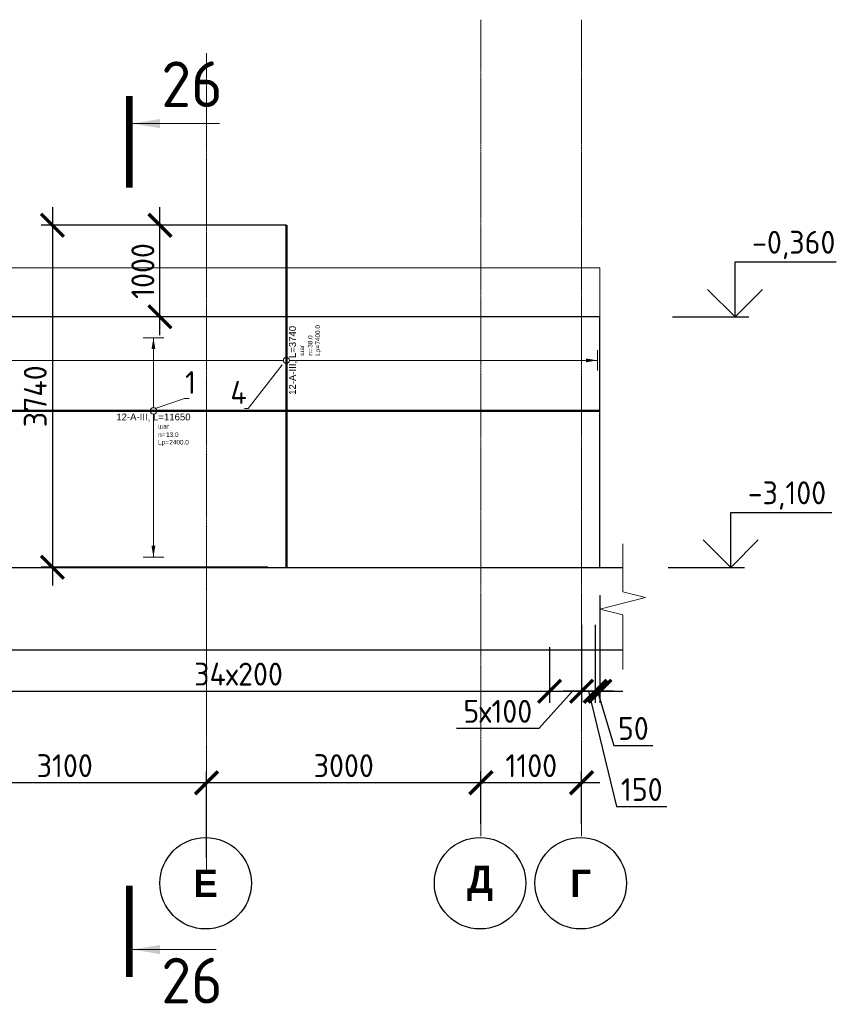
# Model space of a CAD drawing. Header units: millimetres. Extents: x 376598 to 1249954, y -318491 to -22134.
# Tile 130 of 256: x 607211 to 616170, y -150501 to -139734. Entities that reach past the tile are written whole.
import ezdxf
from ezdxf import colors
from ezdxf.entities.mleader import LeaderData, LeaderLine
from ezdxf.enums import TextEntityAlignment as Align
from ezdxf.math import Vec2, Vec3

# ---------------------------------------------------------------- set-up
doc = ezdxf.new("R2010")
doc.units = ezdxf.units.MM
doc.set_wipeout_variables(frame=1)
doc.linetypes.add('______5', pattern=[1100, 800, -100, 100, -100])
doc.linetypes.add('осевая', pattern=[50.8, 31.75, -6.35, 6.35, -6.35])
for name, color, linetype, lineweight in [('AF_Stena', 90, 'Continuous', 18), ('АрмСтер', 2, 'Continuous', 50), ('Оси', 40, '______5', 18), ('подоснова', 151, 'Continuous', 5), ('РАЗМЕРЫ', 1, 'Continuous', 9), ('Узлы', 7, 'Continuous', 0)]:
    doc.layers.add(name, color=color, linetype=linetype, lineweight=lineweight)
doc.layers.add('АрмСтер_атрибуты', color=2, linetype='Continuous', lineweight=0, plot=False)
doc.styles.add('Century Gothic', font='GOTHIC.TTF')
doc.styles.add('GOST-2.304_Type-B', font='GOST_Common.ttf')
doc.styles.get("Standard").update_dxf_attribs({"font": 'arial.ttf'})
doc.styles.add('Аннотативный', font='arial.ttf')
doc.dimstyles.new('СПДС', dxfattribs={"dimscale": 100, "dimtxt": 2.5, "dimasz": 2.5, "dimexe": 1.25, "dimexo": 0, "dimtad": 1, "dimdec": 0, "dimtxsty": 'GOST-2.304_Type-B', "dimblk": 'ARCHTICK', "dimcen": 2.5, "dimdle": 2, "dimadec": 0, "dimazin": 2, "dimtfac": 0.75, "dimtdec": 0, "dimtmove": 1, "dimatfit": 3, "dimfxl": 1, "dimtolj": 1, "dimarcsym": 1})

# ---------------------------------------------------------------- blocks, each defined once
blk = doc.blocks.new('*U906')
at = {"layer": 'РАЗМЕРЫ'}
for p, q in [((112, 4000), (-112, 4000)), ((112, -3400), (-112, -3400))]:
    blk.add_line(p, q, dxfattribs=at)
at = {"layer": 'РАЗМЕРЫ', "ltscale": 15}
blk.add_line((0, -3400), (0, 4000), dxfattribs=at)
at = {"layer": 'РАЗМЕРЫ'}
for points in [[(0, 4000), (21, 3875), (-21, 3875)], [(0, -3400), (21, -3275), (-21, -3275)]]:
    blk.add_solid(points, dxfattribs=at)
at = {"layer": 'АрмСтер_атрибуты', "color": 215, "ltscale": 15, "style": 'Аннотативный'}
for s, p in [('шаг', (51, -194)), ('Lр=', (50, -368)), ('n=', (51, -285))]:
    blk.add_text(s, height=50, dxfattribs=at).set_placement(p)
at = {"layer": 'АрмСтер_атрибуты', "style": 'Аннотативный', "flags": 8}
blk.add_attdef('ПОЗ', (110, 30), '', height=75, dxfattribs=at)
at = {"layer": 'АрмСтер_атрибуты', "color": 215, "style": 'Аннотативный'}
for tag, p, flags in [('ШАГ', (191, -194), 10), ('КОЛ', (138, -285), 8), ('ШИРИНА', (173, -368), 8)]:
    blk.add_attdef(tag, p, '', height=50, dxfattribs=dict(at, flags=flags))
at = {"layer": 'АрмСтер_атрибуты', "flags": 9}
for tag, p in [('МАССА', (-3069, -410)), ('ОБОЗНАЧЕНИЕ', (-3069, -524))]:
    blk.add_attdef(tag, p, '', height=75, dxfattribs=at)
at = {"linetype": 'Continuous', "lineweight": 0}
blk.add_wipeout([(35, 0), (28, 21), (11, 33), (-11, 33), (-28, 21), (-35, 0), (-28, -21), (-11, -33), (11, -33), (28, -21)], dxfattribs=at)
at = {"color": 0, "linetype": 'ByBlock', "lineweight": -2, "ltscale": 100}
blk.add_line((-2263, 0), (1477, 0), dxfattribs=at)
at = {"layer": 'РАЗМЕРЫ'}
blk.add_circle((0, 0), 35, dxfattribs=at)
at = {"layer": 'АрмСтер_атрибуты', "style": 'Аннотативный', "flags": 8}
blk.add_attdef('НАИМЕНОВАНИЕ', text='', height=75, dxfattribs=at).set_placement((0, -29), align=Align.TOP_CENTER)
blk = doc.blocks.new('_None')
blk = doc.blocks.new('*U889')
at = {"layer": 'РАЗМЕРЫ'}
for p, q in [((112, 800), (-112, 800)), ((112, -1600), (-112, -1600))]:
    blk.add_line(p, q, dxfattribs=at)
at = {"layer": 'РАЗМЕРЫ', "ltscale": 15}
blk.add_line((0, -1600), (0, 800), dxfattribs=at)
at = {"layer": 'РАЗМЕРЫ'}
for points in [[(0, 800), (21, 675), (-21, 675)], [(0, -1600), (21, -1475), (-21, -1475)]]:
    blk.add_solid(points, dxfattribs=at)
at = {"layer": 'АрмСтер_атрибуты', "color": 215, "ltscale": 15, "style": 'Аннотативный'}
for s, p in [('шаг', (51, -194)), ('Lр=', (50, -368)), ('n=', (51, -285))]:
    blk.add_text(s, height=50, dxfattribs=at).set_placement(p)
at = {"layer": 'АрмСтер_атрибуты', "flags": 9}
for tag, p in [('МАССА', (-928, 4790)), ('ОБОЗНАЧЕНИЕ', (-928, 4676))]:
    blk.add_attdef(tag, p, '', height=75, dxfattribs=at)
at = {"layer": 'АрмСтер_атрибуты', "style": 'Аннотативный', "flags": 8}
blk.add_attdef('ПОЗ', (110, 30), '', height=75, dxfattribs=at)
at = {"layer": 'АрмСтер_атрибуты', "color": 215, "style": 'Аннотативный'}
for tag, p, flags in [('ШАГ', (191, -194), 10), ('КОЛ', (138, -285), 8), ('ШИРИНА', (173, -368), 8)]:
    blk.add_attdef(tag, p, '', height=50, dxfattribs=dict(at, flags=flags))
at = {"linetype": 'Continuous', "lineweight": 0}
blk.add_wipeout([(35, 0), (28, 21), (11, 33), (-11, 33), (-28, 21), (-35, 0), (-28, -21), (-11, -33), (11, -33), (28, -21)], dxfattribs=at)
at = {"color": 0, "linetype": 'ByBlock', "lineweight": -2, "ltscale": 100}
blk.add_line((-6767, 0), (4883, 0), dxfattribs=at)
at = {"layer": 'РАЗМЕРЫ'}
blk.add_circle((0, 0), 35, dxfattribs=at)
at = {"layer": 'АрмСтер_атрибуты', "style": 'Аннотативный', "flags": 8}
blk.add_attdef('НАИМЕНОВАНИЕ', text='', height=75, dxfattribs=at).set_placement((0, -29), align=Align.TOP_CENTER)
blk = doc.blocks.new('NSY101')
at = {"color": 0, "linetype": 'ByBlock', "lineweight": -2}
blk.add_circle((0, 0), 50, dxfattribs=at)
blk = doc.blocks.new('_ArchTick')
at = {"color": 0, "linetype": 'ByBlock', "const_width": 0.15}
blk.add_lwpolyline([(-0.5, -0.5), (0.5, 0.5)], dxfattribs=at)
blk = doc.blocks.new('*D922')
at = {"layer": 'DEFPOINTS', "color": 0, "lineweight": 0, "transparency": 16777216}
for p in [(612253, -148078), (612253, -148527), (613353, -148527)]:
    blk.add_point(p, dxfattribs=at)
at = {"layer": 'РАЗМЕРЫ', "color": 0, "lineweight": -2, "transparency": 16777216}
for p, q in [((612253, -148527), (612253, -147953)), ((613353, -148527), (613353, -147953)), ((613553, -148078), (612053, -148078))]:
    blk.add_line(p, q, dxfattribs=at)
at = {"layer": 'РАЗМЕРЫ', "color": 0, "lineweight": -2, "transparency": 16777216, "xscale": 250, "yscale": 250, "zscale": 250, "rotation": 180}
blk.add_blockref('_ArchTick', (612253, -148078), dxfattribs=at)
at = {"layer": 'РАЗМЕРЫ', "color": 0, "lineweight": -2, "transparency": 16777216, "xscale": 250, "yscale": 250, "zscale": 250}
blk.add_blockref('_ArchTick', (613353, -148078), dxfattribs=at)
at = {"layer": 'РАЗМЕРЫ', "color": 0, "lineweight": 0, "transparency": 16777216, "insert": (612803, -147891), "char_height": 250, "attachment_point": 5, "style": 'GOST-2.304_Type-B'}
blk.add_mtext('\\A1;1100', dxfattribs=at)
blk = doc.blocks.new('*D923')
at = {"layer": 'DEFPOINTS', "color": 0, "lineweight": 0, "transparency": 16777216}
for p in [(609253, -148078), (612253, -148527), (609253, -148894)]:
    blk.add_point(p, dxfattribs=at)
at = {"layer": 'РАЗМЕРЫ', "color": 0, "lineweight": -2, "transparency": 16777216}
for p, q in [((609253, -148894), (609253, -147953)), ((612253, -148527), (612253, -147953)), ((612453, -148078), (609053, -148078))]:
    blk.add_line(p, q, dxfattribs=at)
at = {"layer": 'РАЗМЕРЫ', "color": 0, "lineweight": -2, "transparency": 16777216, "xscale": 250, "yscale": 250, "zscale": 250, "rotation": 180}
blk.add_blockref('_ArchTick', (609253, -148078), dxfattribs=at)
at = {"layer": 'РАЗМЕРЫ', "color": 0, "lineweight": -2, "transparency": 16777216, "xscale": 250, "yscale": 250, "zscale": 250}
blk.add_blockref('_ArchTick', (612253, -148078), dxfattribs=at)
at = {"layer": 'РАЗМЕРЫ', "color": 0, "lineweight": 0, "transparency": 16777216, "insert": (610753, -147891), "char_height": 250, "attachment_point": 5, "style": 'GOST-2.304_Type-B'}
blk.add_mtext('\\A1;3000', dxfattribs=at)
blk = doc.blocks.new('*D924')
at = {"layer": 'DEFPOINTS', "color": 0, "lineweight": 0, "transparency": 16777216}
for p in [(606153, -148004), (606153, -148078), (609253, -148894)]:
    blk.add_point(p, dxfattribs=at)
at = {"layer": 'РАЗМЕРЫ', "color": 0, "lineweight": -2, "transparency": 16777216}
for p, q in [((606153, -148004), (606153, -148203)), ((609253, -148894), (609253, -147953)), ((609453, -148078), (605953, -148078))]:
    blk.add_line(p, q, dxfattribs=at)
at = {"layer": 'РАЗМЕРЫ', "color": 0, "lineweight": -2, "transparency": 16777216, "xscale": 250, "yscale": 250, "zscale": 250, "rotation": 180}
blk.add_blockref('_ArchTick', (606153, -148078), dxfattribs=at)
at = {"layer": 'РАЗМЕРЫ', "color": 0, "lineweight": -2, "transparency": 16777216, "xscale": 250, "yscale": 250, "zscale": 250}
blk.add_blockref('_ArchTick', (609253, -148078), dxfattribs=at)
at = {"layer": 'РАЗМЕРЫ', "color": 0, "lineweight": 0, "transparency": 16777216, "insert": (607703, -147891), "char_height": 250, "attachment_point": 5, "style": 'GOST-2.304_Type-B'}
blk.add_mtext('\\A1;3100', dxfattribs=at)
blk = doc.blocks.new('*D911')
at = {"layer": 'DEFPOINTS', "color": 0, "lineweight": 0, "transparency": 16777216}
for p in [(613003, -146597, -360), (606203, -146647), (613003, -147078)]:
    blk.add_point(p, dxfattribs=at)
at = {"layer": 'РАЗМЕРЫ', "color": 0, "lineweight": -2, "transparency": 16777216}
for p, q in [((613003, -146597), (613003, -147203)), ((606203, -146647), (606203, -147203)), ((606003, -147078), (613203, -147078))]:
    blk.add_line(p, q, dxfattribs=at)
at = {"layer": 'РАЗМЕРЫ', "color": 0, "lineweight": -2, "transparency": 16777216, "xscale": 250, "yscale": 250, "zscale": 250, "rotation": 180}
blk.add_blockref('_ArchTick', (606203, -147078), dxfattribs=at)
at = {"layer": 'РАЗМЕРЫ', "color": 0, "lineweight": -2, "transparency": 16777216, "xscale": 250, "yscale": 250, "zscale": 250}
blk.add_blockref('_ArchTick', (613003, -147078), dxfattribs=at)
at = {"layer": 'РАЗМЕРЫ', "color": 0, "lineweight": 0, "transparency": 16777216, "insert": (609603, -146890), "char_height": 250, "attachment_point": 5, "style": 'GOST-2.304_Type-B'}
blk.add_mtext('\\A1;34х200', dxfattribs=at)
blk = doc.blocks.new('*D912')
at = {"layer": 'DEFPOINTS', "color": 0, "lineweight": 0, "transparency": 16777216}
for p in [(613003, -146597, -360), (613503, -146597, -360), (613503, -147078)]:
    blk.add_point(p, dxfattribs=at)
at = {"layer": 'РАЗМЕРЫ', "color": 0, "lineweight": -2, "transparency": 16777216}
for p, q in [((613003, -146597), (613003, -147203)), ((613503, -146597), (613503, -147203)), ((612803, -147078), (613703, -147078)), ((613253, -147078), (612887, -147484)), ((612887, -147484), (611987, -147484))]:
    blk.add_line(p, q, dxfattribs=at)
at = {"layer": 'РАЗМЕРЫ', "color": 0, "lineweight": -2, "transparency": 16777216, "xscale": 250, "yscale": 250, "zscale": 250, "rotation": 180}
blk.add_blockref('_ArchTick', (613003, -147078), dxfattribs=at)
at = {"layer": 'РАЗМЕРЫ', "color": 0, "lineweight": -2, "transparency": 16777216, "xscale": 250, "yscale": 250, "zscale": 250}
blk.add_blockref('_ArchTick', (613503, -147078), dxfattribs=at)
at = {"layer": 'РАЗМЕРЫ', "color": 0, "lineweight": 0, "transparency": 16777216, "insert": (612437, -147297), "char_height": 250, "attachment_point": 5, "style": 'GOST-2.304_Type-B'}
blk.add_mtext('\\A1;5х100', dxfattribs=at)
blk = doc.blocks.new('*D919')
at = {"layer": 'DEFPOINTS', "color": 0, "lineweight": 0, "transparency": 16777216}
for p in [(613353, -146352), (613503, -146352, 160), (613353, -147078)]:
    blk.add_point(p, dxfattribs=at)
at = {"layer": 'РАЗМЕРЫ', "color": 0, "lineweight": -2, "transparency": 16777216}
for p, q in [((613353, -146352), (613353, -147203)), ((613503, -146352), (613503, -147203)), ((613703, -147078), (613153, -147078)), ((613428, -147078), (613736, -148339)), ((613736, -148339), (614286, -148339))]:
    blk.add_line(p, q, dxfattribs=at)
at = {"layer": 'РАЗМЕРЫ', "color": 0, "lineweight": -2, "transparency": 16777216, "xscale": 250, "yscale": 250, "zscale": 250, "rotation": 180}
blk.add_blockref('_ArchTick', (613353, -147078), dxfattribs=at)
at = {"layer": 'РАЗМЕРЫ', "color": 0, "lineweight": -2, "transparency": 16777216, "xscale": 250, "yscale": 250, "zscale": 250}
blk.add_blockref('_ArchTick', (613503, -147078), dxfattribs=at)
at = {"layer": 'РАЗМЕРЫ', "color": 0, "lineweight": 0, "transparency": 16777216, "insert": (614011, -148152), "char_height": 250, "attachment_point": 5, "style": 'GOST-2.304_Type-B'}
blk.add_mtext('\\A1;150', dxfattribs=at)
blk = doc.blocks.new('*D920')
at = {"layer": 'DEFPOINTS', "color": 0, "lineweight": 0, "transparency": 16777216}
for p in [(613553, -146028), (613503, -146352, 160), (613553, -147078)]:
    blk.add_point(p, dxfattribs=at)
at = {"layer": 'РАЗМЕРЫ', "color": 0, "lineweight": -2, "transparency": 16777216}
for p, q in [((613553, -146028), (613553, -147203)), ((613503, -146352), (613503, -147203)), ((613503, -147078), (613253, -147078)), ((613503, -147078), (613553, -147078)), ((613503, -147078), (613553, -147078)), ((613528, -147078), (613707, -147672)), ((613553, -147078), (613803, -147078)), ((613707, -147672), (614132, -147672))]:
    blk.add_line(p, q, dxfattribs=at)
at = {"layer": 'РАЗМЕРЫ', "color": 0, "lineweight": -2, "transparency": 16777216, "xscale": 250, "yscale": 250, "zscale": 250}
blk.add_blockref('_ArchTick', (613503, -147078), dxfattribs=at)
at = {"layer": 'РАЗМЕРЫ', "color": 0, "lineweight": -2, "transparency": 16777216, "xscale": 250, "yscale": 250, "zscale": 250, "rotation": 180}
blk.add_blockref('_ArchTick', (613553, -147078), dxfattribs=at)
at = {"layer": 'РАЗМЕРЫ', "color": 0, "lineweight": 0, "transparency": 16777216, "insert": (613919, -147484), "char_height": 250, "attachment_point": 5, "style": 'GOST-2.304_Type-B'}
blk.add_mtext('\\A1;50', dxfattribs=at)
blk = doc.blocks.new('*D1949')
at = {"layer": 'DEFPOINTS', "color": 0, "lineweight": 0, "transparency": 16777216}
for p in [(610126, -141982), (607569, -145722), (609922, -145722)]:
    blk.add_point(p, dxfattribs=at)
at = {"layer": 'РАЗМЕРЫ', "color": 0, "lineweight": -2, "transparency": 16777216}
for p, q in [((607569, -141782), (607569, -145922)), ((610126, -141982), (607444, -141982)), ((609922, -145722), (607444, -145722))]:
    blk.add_line(p, q, dxfattribs=at)
at = {"layer": 'РАЗМЕРЫ', "color": 0, "lineweight": -2, "transparency": 16777216, "xscale": 250, "yscale": 250, "zscale": 250}
for p, rotation in [((607569, -141982), 90), ((607569, -145722), 270)]:
    blk.add_blockref('_ArchTick', p, dxfattribs=dict(at, rotation=rotation))
at = {"layer": 'РАЗМЕРЫ', "color": 0, "lineweight": 0, "transparency": 16777216, "insert": (607381, -143852), "char_height": 250, "attachment_point": 5, "rotation": 90, "style": 'GOST-2.304_Type-B'}
blk.add_mtext('\\A1;3740', dxfattribs=at)
blk = doc.blocks.new('*D1951')
at = {"layer": 'DEFPOINTS', "color": 0, "lineweight": 0, "transparency": 16777216}
for p in [(608744, -141982), (610126, -141982), (610798, -142982)]:
    blk.add_point(p, dxfattribs=at)
at = {"layer": 'РАЗМЕРЫ', "color": 0, "lineweight": -2, "transparency": 16777216}
for p, q in [((608744, -143182), (608744, -141782)), ((610126, -141982), (608619, -141982)), ((610798, -142982), (608619, -142982))]:
    blk.add_line(p, q, dxfattribs=at)
at = {"layer": 'РАЗМЕРЫ', "color": 0, "lineweight": -2, "transparency": 16777216, "xscale": 250, "yscale": 250, "zscale": 250}
for p, rotation in [((608744, -141982), 90), ((608744, -142982), 270)]:
    blk.add_blockref('_ArchTick', p, dxfattribs=dict(at, rotation=rotation))
at = {"layer": 'РАЗМЕРЫ', "color": 0, "lineweight": 0, "transparency": 16777216, "insert": (608557, -142482), "char_height": 250, "attachment_point": 5, "rotation": 90, "style": 'GOST-2.304_Type-B'}
blk.add_mtext('\\A1;1000', dxfattribs=at)

msp = doc.modelspace()

# ---------------------------------------------------------------- linework, layer by layer
at = {"color": 7, "linetype": 'Continuous', "lineweight": 25, "transparency": 33554687}
for p, q in [((613553.5, -142982.5), (603153.5, -142982.5)), ((613553.5, -145722.5), (613553.5, -142982.5)), ((613803.5, -146627.6), (601286.8, -146627.6))]:
    msp.add_line(p, q, dxfattribs=at)
for points in [[(615030.8, -142382.5), (616136.1, -142382.5)], [(615030.8, -142982.5), (615030.8, -142382.5)], [(615330.8, -142682.5), (615030.8, -142982.5), (614730.8, -142682.5)], [(614346.3, -142982.5), (615180.8, -142982.5)], [(614983.2, -145122.5), (616088.5, -145122.5)], [(614983.2, -145722.5), (614983.2, -145122.5)], [(615283.2, -145422.5), (614983.2, -145722.5), (614683.2, -145422.5)], [(614298.6, -145722.5), (615133.2, -145722.5)]]:
    msp.add_lwpolyline(points)
at = {"layer": 'AF_Stena', "lineweight": 20}
for points in [[(613803.5, -145935.4), (613803.5, -145463.6)], [(613803.5, -145935.4), (613803.5, -145990.4)], [(613803.5, -145990.4), (614053.5, -146052.9)], [(614053.5, -146052.9), (613553.5, -146177.9)], [(613553.5, -146177.9), (613803.5, -146240.4)], [(613803.5, -146240.4), (613803.5, -146295.4)], [(613803.5, -146295.4), (613803.5, -146839.5)]]:
    msp.add_lwpolyline(points, dxfattribs=at)
at = {"layer": 'Узлы', "color": 1, "linetype": 'Continuous', "lineweight": 0}
for p, q in [((608444.1, -140869.6, 200), (609394.1, -140869.6, 200)), ((608409.1, -149901.7, 200), (609359.1, -149901.7, 200))]:
    msp.add_line(p, q, dxfattribs=at)
at = {"layer": 'Узлы', "color": 1, "linetype": 'Continuous', "lineweight": 0, "const_width": 70, "elevation": 200}
for points in [[(608409.1, -140569.6), (608409.1, -141569.6)], [(608409.1, -150201.7), (608409.1, -149201.7)]]:
    msp.add_lwpolyline(points, dxfattribs=at)
at = {"layer": 'Узлы', "color": 1, "linetype": 'Continuous', "lineweight": 0}
for points in [[(608444.1, -140869.6, 200), (608744.6, -140919.9, 200), (608744.6, -140819.4, 200)], [(608444.1, -149901.7, 200), (608744.6, -149952, 200), (608744.6, -149851.4, 200)]]:
    msp.add_solid(points, dxfattribs=at)

# ---------------------------------------------------------------- block references
at = {"layer": 'Оси', "color": 16, "linetype": 'Continuous', "lineweight": 25, "transparency": 33554687, "xscale": 9.999999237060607, "yscale": 9.999999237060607, "zscale": 9.999999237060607, "rotation": 90.00000000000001}
for p in [(609243.4, -149176.7), (612243.4, -149176.7), (613343.4, -149176.7)]:
    msp.add_blockref('NSY101', p, dxfattribs=at)

# ---------------------------------------------------------------- texts
at = {"style": 'GOST-2.304_Type-B'}
for s, p in [('-0,360', (615216.7, -142292.5)), ('-3,100', (615169.1, -145032.5))]:
    msp.add_text(s, height=250, dxfattribs=at).set_placement(p)
at = {"layer": 'Оси', "color": 16, "linetype": 'Continuous', "lineweight": 25, "transparency": 33554687, "char_height": 300, "attachment_point": 5, "style": 'Century Gothic'}
for s, insert, width in [('\\A1;{\\fCentury Gothic|i0|b1;\\H300.000000;\\W1.000000;\\C16;Е}\\P', (609243.4, -149176.7), 365), ('\\A1;{\\fCentury Gothic|i0|b1;\\H300.000000;\\W1.000000;\\C16;Д}\\P', (612243.4, -149176.7), 470), ('\\A1;{\\fCentury Gothic|i0|b1;\\H300.000000;\\W1.000000;\\C16;Г}\\P', (613343.4, -149176.7), 345)]:
    msp.add_mtext(s, dxfattribs=dict(at, insert=insert, width=width))
at = {"layer": 'Узлы', "color": 1, "linetype": 'Continuous', "lineweight": 0, "char_height": 500, "attachment_point": 5, "style": 'GOST-2.304_Type-B'}
for insert in [(609094.1, -140439.6, 200), (609094.1, -150241.7, 200)]:
    msp.add_mtext_dynamic_manual_height_columns('26', width=723.88, gutter_width=25, heights=[0], dxfattribs=dict(at, insert=insert))

# ---------------------------------------------------------------- dimensions: what is measured, and where the dimension line sits
at = {"layer": 'РАЗМЕРЫ', "color": 4, "lineweight": 0}
dim = msp.add_linear_dim(base=(613553.5, -147077.8), p1=(613503.5, -146352.4, 160), p2=(613553.5, -146027.6), angle=180, dimstyle='СПДС', dxfattribs=at)
dim.commit()
dim.dimension.update_dxf_attribs({"geometry": '*D920', "text_midpoint": (613769.1, -147484)})
dim = msp.add_linear_dim(base=(613353.5, -147077.8), p1=(613503.5, -146352.4, 160), p2=(613353.5, -146352.4), angle=180, dimstyle='СПДС', dxfattribs=at)
dim.commit()
dim.dimension.update_dxf_attribs({"geometry": '*D919', "text_midpoint": (613798.5, -148339.4), "dimtype": 160})
at = {"layer": 'РАЗМЕРЫ', "lineweight": 0}
dim = msp.add_linear_dim(base=(613003.5, -147077.8, 160), p1=(606203.5, -146647.1, 160), p2=(613003.5, -146596.9, -200), angle=180, text='34х200', dimstyle='СПДС', dxfattribs=at)
dim.commit()
dim.dimension.update_dxf_attribs({"geometry": '*D911', "text_midpoint": (609603.5, -146890.3, 160)})
dim = msp.add_linear_dim(base=(613503.5, -147077.8, 160), p1=(613003.5, -146596.9, -200), p2=(613503.5, -146596.9, -200), angle=180, text='5х100', dimstyle='СПДС', dxfattribs=at)
dim.commit()
dim.dimension.update_dxf_attribs({"geometry": '*D912', "text_midpoint": (612824.4, -147484, 160), "dimtype": 160})
at = {"layer": 'РАЗМЕРЫ', "color": 1, "lineweight": 0}
for base, p1, p2, picture, middle in [((606153.5, -148078.4), (609253.5, -148893.9), (606153.5, -148004.3), '*D924', (607703.5, -147890.9)), ((609253.5, -148078.4), (612253.5, -148527.1), (609253.5, -148893.9), '*D923', (610753.5, -147890.9)), ((612253.5, -148078.4), (613353.5, -148527.1), (612253.5, -148527.1), '*D922', (612803.5, -147890.9))]:
    dim = msp.add_linear_dim(base=base, p1=p1, p2=p2, angle=180, dimstyle='СПДС', dxfattribs=at)
    dim.commit()
    dim.dimension.update_dxf_attribs({"geometry": picture, "text_midpoint": middle})

# ---------------------------------------------------------------- next in the draw order: block references
at = {"layer": 'АрмСтер', "ltscale": 15}
ref = msp.add_blockref('*U906', (610125.8, -143459.2), dxfattribs=dict(at, rotation=90))
ref.add_attrib('НАИМЕНОВАНИЕ', '12-A-III, L=3740', dxfattribs={"layer": 'АрмСтер_атрибуты', "height": 75, "rotation": 90, "style": 'Аннотативный', "flags": 8}).set_placement((610155.1, -143459.2), align=Align.TOP_CENTER)
ref.add_attrib('КОЛ', '38.0', (610410.9, -143321.2), dxfattribs={"layer": 'АрмСтер_атрибуты', "color": 215, "height": 50, "rotation": 90, "style": 'Аннотативный', "flags": 8})
ref.add_attrib('ШИРИНА', '7400.0', (610493.6, -143286.3), dxfattribs={"layer": 'АрмСтер_атрибуты', "color": 215, "height": 50, "rotation": 90, "style": 'Аннотативный', "flags": 8})

# ---------------------------------------------------------------- next in the draw order: linework, layer by layer
at = {"color": 7, "linetype": 'Continuous', "lineweight": 25, "transparency": 33554687}
msp.add_line((601286.8, -145722.5), (613803.5, -145722.5), dxfattribs=at)
at = {"color": 8, "lineweight": 0, "true_color": 0x787a7d}
msp.add_lwpolyline([(613553.5, -142982.5), (605903.5, -142982.5), (605903.5, -142448.4), (613553.5, -142448.4)], close=True, dxfattribs=at)

# ---------------------------------------------------------------- next in the draw order: leaders
at = {"layer": 'подоснова'}
ml = msp.add_multileader_mtext('Standard', dxfattribs=at)
ml.set_content('4', color=256, style='GOST-2.304_Type-B')
ml.set_leader_properties(color=256, linetype='ByLayer', lineweight=15)
ml.set_arrow_properties(name='NONE')
ml.build(insert=Vec2(0, 0))
ml.multileader.update_dxf_attribs({"text_left_attachment_type": 6, "text_right_attachment_type": 6, "dogleg_length": 10, "arrow_head_size": 18})
ctx = ml.context
ctx.base_point, ctx.char_height, ctx.arrow_head_size, ctx.landing_gap_size, ctx.plane_origin = Vec3(609508.4, -143984.4), 250, 18, 20, Vec3(608538.9, -142221.3)
ctx.left_attachment, ctx.right_attachment, ctx.text_align_type = 6, 6, 1
notes = []
notes.append((ctx, [(1, (1, 1, 0), (609708.4, -143984.4), (-1, 0), 10, [(0, [(610078.3, -143507.1)], 0, [])])]))
ctx.mtext.insert, ctx.mtext.width, ctx.mtext.alignment, ctx.mtext.flow_direction = Vec3(609603.4, -143684.4), 8.942, 2, 5
for ctx, leaders in notes:
    for number, flags, end, landing, length, lines in leaders:
        leader = LeaderData()
        leader.index, (leader.has_last_leader_line, leader.has_dogleg_vector, leader.attachment_direction) = number, flags
        leader.last_leader_point, leader.dogleg_vector, leader.dogleg_length = Vec3(end), Vec3(landing), length
        for number, points, colour, breaks in lines:
            line = LeaderLine()
            line.index, line.vertices, line.color, line.breaks = number, Vec3.list(points), colors.encode_raw_color(colour), breaks
            leader.lines.append(line)
        ctx.leaders.append(leader)

# ---------------------------------------------------------------- next in the draw order: block references
at = {"layer": 'АрмСтер', "ltscale": 15}
ref = msp.add_blockref('*U889', (608672.6, -144011.2), dxfattribs=at)
ref.add_attrib('НАИМЕНОВАНИЕ', '12-A-III, L=11650', dxfattribs={"layer": 'АрмСтер_атрибуты', "height": 75, "style": 'Аннотативный', "flags": 8}).set_placement((608672.6, -144040.5), align=Align.TOP_CENTER)
ref.add_attrib('КОЛ', '13.0', (608810.7, -144296.3), dxfattribs={"layer": 'АрмСтер_атрибуты', "color": 215, "height": 50, "style": 'Аннотативный', "flags": 8})
ref.add_attrib('ШИРИНА', '2400.0', (608845.5, -144379), dxfattribs={"layer": 'АрмСтер_атрибуты', "color": 215, "height": 50, "style": 'Аннотативный', "flags": 8})

# ---------------------------------------------------------------- next in the draw order: linework, layer by layer
at = {"layer": 'Оси', "color": 16, "linetype": 'осевая', "lineweight": 0, "ltscale": 0.5, "transparency": 33554687}
for p, q in [((612253.5, -148663.1), (612253.5, -139733.7)), ((613353.5, -148663.1), (613353.5, -139733.7)), ((609253.5, -149029.9), (609253.5, -140100.5))]:
    msp.add_line(p, q, dxfattribs=at)

# ---------------------------------------------------------------- next in the draw order: dimensions: what is measured, and where the dimension line sits
at = {"layer": 'РАЗМЕРЫ', "color": 4, "lineweight": 0}
for base, p1, p2, picture, middle in [((607568.9, -145722.5), (610125.8, -141982.5), (609922.4, -145722.5), '*D1949', (607381.4, -143852.5)), ((608744.1, -141982.5), (610797.9, -142982.5), (610125.8, -141982.5), '*D1951', (608556.6, -142482.5))]:
    dim = msp.add_linear_dim(base=base, p1=p1, p2=p2, angle=90, dimstyle='СПДС', dxfattribs=at)
    dim.commit()
    dim.dimension.update_dxf_attribs({"geometry": picture, "text_midpoint": middle})

# ---------------------------------------------------------------- next in the draw order: leaders
at = {"layer": 'подоснова'}
ml = msp.add_multileader_mtext('Standard', dxfattribs=at)
ml.set_content('1', color=256, style='GOST-2.304_Type-B')
ml.set_leader_properties(color=256, linetype='ByLayer', lineweight=15)
ml.set_arrow_properties(name='NONE')
ml.build(insert=Vec2(0, 0))
ml.multileader.update_dxf_attribs({"text_left_attachment_type": 6, "text_right_attachment_type": 6, "dogleg_length": 10, "arrow_head_size": 18})
ctx = ml.context
ctx.base_point, ctx.char_height, ctx.arrow_head_size, ctx.landing_gap_size, ctx.plane_origin = Vec3(609020.6, -143876.2, 720), 250, 18, 20, Vec3(608171.1, -142113.1, 720)
ctx.left_attachment, ctx.right_attachment, ctx.text_align_type = 6, 6, 1
notes = []
notes.append((ctx, [(0, (1, 1, 0), (609010.6, -143876.2, 720), (1, 0), 10, [(0, [(608692.2, -143984.3, 720)], 0, [])])]))
ctx.mtext.insert, ctx.mtext.width, ctx.mtext.alignment, ctx.mtext.flow_direction = Vec3(609078.1, -143576.2, 720), 22.898, 2, 5
for ctx, leaders in notes:
    for number, flags, end, landing, length, lines in leaders:
        leader = LeaderData()
        leader.index, (leader.has_last_leader_line, leader.has_dogleg_vector, leader.attachment_direction) = number, flags
        leader.last_leader_point, leader.dogleg_vector, leader.dogleg_length = Vec3(end), Vec3(landing), length
        for number, points, colour, breaks in lines:
            line = LeaderLine()
            line.index, line.vertices, line.color, line.breaks = number, Vec3.list(points), colors.encode_raw_color(colour), breaks
            leader.lines.append(line)
        ctx.leaders.append(leader)

doc.saveas('drawing.dxf')
